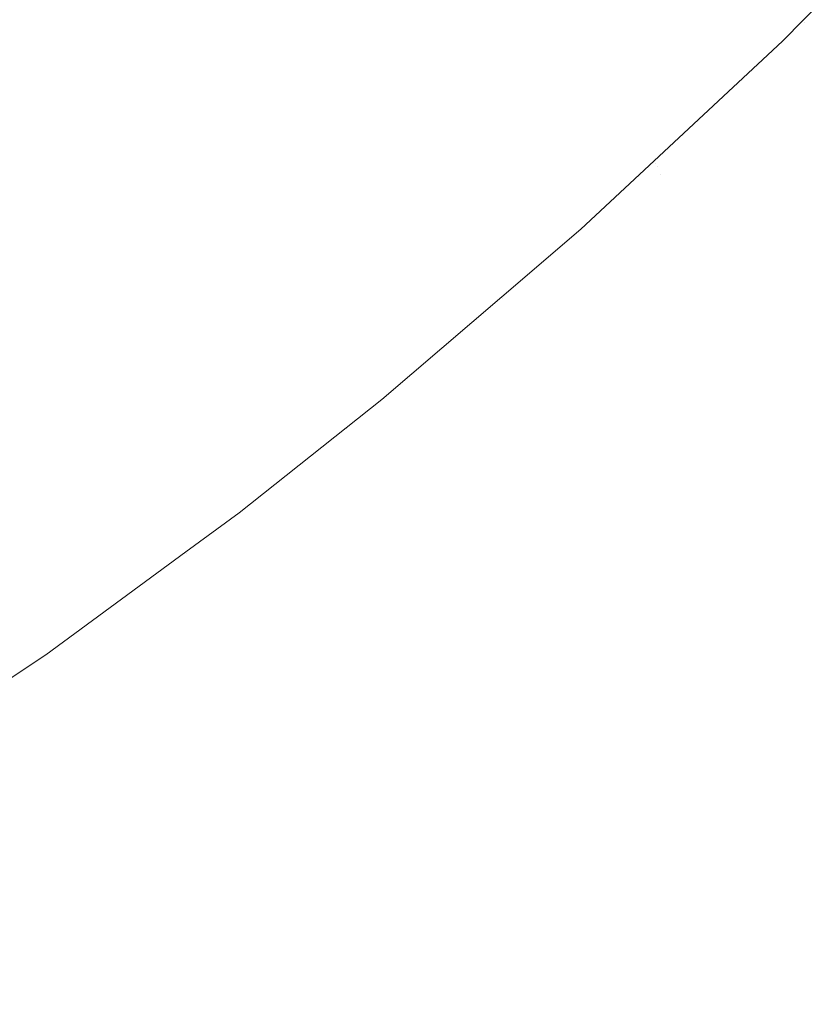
# Model space of a CAD drawing. Header units: centimetres. Extents: x -17.1 to 18.2, y 3.4 to 5.2.
# Tile 224 of 256: x 6.2813 to 6.2985, y 3.7112 to 3.7326. Entities that reach past the tile are written whole.
import ezdxf

# ---------------------------------------------------------------- set-up
doc = ezdxf.new("R2010")
doc.units = ezdxf.units.CM
doc.header["$LTSCALE"] = 2.54
doc.layers.add('Lucido design-1', color=7, linetype='Continuous')

# ---------------------------------------------------------------- blocks, each defined once
blk = doc.blocks.new('Gruppo-4-1')
at = {"color": 7, "linetype": 'Continuous', "lineweight": 9}
blk.add_3dface([(-17.020308, 5.100212, -1872.215514), (-17.020308, 3.500212, -1872.215514), (18.147234, 3.500212, -1872.215514), (18.147234, 5.100212, -1872.215514)], dxfattribs=at)
for points, invisible_edges in [([(18.147234, 5.100212, -1873.015514), (6.24222, 3.601209, -1873.015514), (6.247738, 3.602007, -1873.015514)], 9), ([(6.24222, 3.601209, -1873.015514), (18.147234, 5.100212, -1873.015514), (18.147234, 3.500212, -1873.015514)], 9), ([(18.147234, 5.100212, -1873.015514), (6.247738, 3.602007, -1873.015514), (6.250767, 3.602575, -1873.015514)], 9), ([(6.250767, 3.602575, -1873.015514), (6.253268, 3.603044, -1873.015514), (18.147234, 5.100212, -1873.015514)], 10), ([(18.147234, 5.100212, -1873.015514), (6.253268, 3.603044, -1873.015514), (6.258817, 3.604324, -1873.015514)], 9), ([(18.147234, 5.100212, -1873.015514), (6.258817, 3.604324, -1873.015514), (6.26439, 3.605856, -1873.015514)], 9), ([(18.147234, 5.100212, -1873.015514), (6.26439, 3.605856, -1873.015514), (6.269994, 3.607647, -1873.015514)], 9), ([(18.147234, 5.100212, -1873.015514), (6.269994, 3.607647, -1873.015514), (6.275634, 3.609711, -1873.015514)], 9), ([(18.147234, 5.100212, -1873.015514), (6.275634, 3.609711, -1873.015514), (6.281313, 3.612058, -1873.015514)], 9), ([(18.147234, 5.100212, -1873.015514), (6.281313, 3.612058, -1873.015514), (6.287038, 3.614703, -1873.015514)], 9), ([(18.147234, 5.100212, -1873.015514), (6.287038, 3.614703, -1873.015514), (6.292811, 3.617664, -1873.015514)], 9), ([(18.147234, 5.100212, -1873.015514), (6.292811, 3.617664, -1873.015514), (6.298004, 3.620601, -1873.015514), (6.298635, 3.620958, -1873.015514)], 9), ([(6.302271, 3.736661, -1872.915514), (6.298301, 3.732619, -1872.915514), (6.297845, 3.732155, -1872.715514), (6.301439, 3.735814, -1872.715514)], 10), ([(6.298301, 3.732619, -1872.915514), (6.302271, 3.736661, -1872.915514), (6.301473, 3.735758, -1872.918688), (6.298328, 3.732568, -1872.918688)], 14), ([(6.288463, 3.735292, -1872.67184), (6.285237, 3.732601, -1872.67184), (6.284884, 3.733599, -1872.669585), (6.288092, 3.736274, -1872.669585)], 15), ([(6.293966, 3.732284, -1872.690331), (6.293746, 3.732827, -1872.687998), (6.296915, 3.735845, -1872.687998), (6.297145, 3.735311, -1872.690331)], 15), ([(6.301444, 3.735819, -1872.713294), (6.301439, 3.735814, -1872.715514), (6.297845, 3.732155, -1872.715514), (6.298301, 3.732631, -1872.713294)], 13), ([(6.280883, 3.733238, -1872.665138), (6.284123, 3.735755, -1872.665138), (6.284513, 3.73465, -1872.66735), (6.281251, 3.732116, -1872.66735)], 15), ([(6.298328, 3.732568, -1872.918688), (6.301473, 3.735758, -1872.918688), (6.301532, 3.735628, -1872.921959), (6.298385, 3.732436, -1872.921959)], 15), ([(6.298385, 3.732436, -1872.921959), (6.301532, 3.735628, -1872.921959), (6.301636, 3.735402, -1872.925326), (6.298484, 3.732206, -1872.925326)], 15), ([(6.289456, 3.73267, -1872.678705), (6.292655, 3.735525, -1872.678705), (6.29296, 3.734772, -1872.681018), (6.289746, 3.731904, -1872.681018)], 15), ([(6.298551, 3.732051, -1872.927046), (6.298484, 3.732206, -1872.925326), (6.301636, 3.735402, -1872.925326), (6.301787, 3.735072, -1872.928788)], 15), ([(6.288815, 3.734365, -1872.674113), (6.28557, 3.731658, -1872.674113), (6.285237, 3.732601, -1872.67184), (6.288463, 3.735292, -1872.67184)], 15), ([(6.297145, 3.735311, -1872.690331), (6.297354, 3.734828, -1872.692664), (6.294165, 3.731791, -1872.692664), (6.293966, 3.732284, -1872.690331)], 15), ([(6.289746, 3.731904, -1872.681018), (6.29296, 3.734772, -1872.681018), (6.293243, 3.734071, -1872.683339), (6.290016, 3.731191, -1872.683339)], 15), ([(6.294344, 3.731349, -1872.694993), (6.294165, 3.731791, -1872.692664), (6.297354, 3.734828, -1872.692664), (6.297541, 3.734394, -1872.694993)], 15), ([(6.281251, 3.732116, -1872.66735), (6.284513, 3.73465, -1872.66735), (6.284884, 3.733599, -1872.669585), (6.281602, 3.731049, -1872.669585)], 15), ([(6.289145, 3.733491, -1872.676402), (6.285883, 3.73077, -1872.676402), (6.28557, 3.731658, -1872.674113), (6.288815, 3.734365, -1872.674113)], 15), ([(6.297541, 3.734394, -1872.694993), (6.297706, 3.73401, -1872.697318), (6.294502, 3.730958, -1872.697318), (6.294344, 3.731349, -1872.694993)], 15), ([(6.290016, 3.731191, -1872.683339), (6.293243, 3.734071, -1872.683339), (6.293505, 3.733423, -1872.685667), (6.290265, 3.730532, -1872.685667)], 15), ([(6.294641, 3.730616, -1872.699636), (6.294502, 3.730958, -1872.697318), (6.297706, 3.73401, -1872.697318), (6.297851, 3.733674, -1872.699636)], 15), ([(6.297851, 3.733674, -1872.699636), (6.297975, 3.733386, -1872.701944), (6.29476, 3.730323, -1872.701944), (6.294641, 3.730616, -1872.699636)], 15), ([(6.281602, 3.731049, -1872.669585), (6.284884, 3.733599, -1872.669585), (6.285237, 3.732601, -1872.67184), (6.281934, 3.730036, -1872.67184)], 15), ([(6.289456, 3.73267, -1872.678705), (6.286178, 3.729937, -1872.678705), (6.285883, 3.73077, -1872.676402), (6.289145, 3.733491, -1872.676402)], 15), ([(6.290265, 3.730532, -1872.685667), (6.293505, 3.733423, -1872.685667), (6.293746, 3.732827, -1872.687998), (6.290495, 3.729926, -1872.687998)], 15), ([(6.294859, 3.730077, -1872.704243), (6.29476, 3.730323, -1872.701944), (6.297975, 3.733386, -1872.701944), (6.298079, 3.733144, -1872.704243)], 15), ([(6.298079, 3.733144, -1872.704243), (6.298164, 3.732949, -1872.706529), (6.294939, 3.729878, -1872.706529), (6.294859, 3.730077, -1872.704243)], 15), ([(6.290704, 3.729373, -1872.690331), (6.290495, 3.729926, -1872.687998), (6.293746, 3.732827, -1872.687998), (6.293966, 3.732284, -1872.690331)], 15), ([(6.295001, 3.729726, -1872.7088), (6.294939, 3.729878, -1872.706529), (6.298164, 3.732949, -1872.706529), (6.298228, 3.7328, -1872.7088)], 15), ([(6.281934, 3.730036, -1872.67184), (6.285237, 3.732601, -1872.67184), (6.28557, 3.731658, -1872.674113), (6.282249, 3.729079, -1872.674113)], 15), ([(6.289746, 3.731904, -1872.681018), (6.286453, 3.729158, -1872.681018), (6.286178, 3.729937, -1872.678705), (6.289456, 3.73267, -1872.678705)], 15), ([(6.298228, 3.7328, -1872.7088), (6.298274, 3.732694, -1872.711056), (6.295045, 3.729618, -1872.711056), (6.295001, 3.729726, -1872.7088)], 15), ([(6.29507, 3.729554, -1872.713294), (6.295045, 3.729618, -1872.711056), (6.298274, 3.732694, -1872.711056), (6.298301, 3.732631, -1872.713294)], 15), ([(6.29507, 3.729554, -1872.713294), (6.298301, 3.732631, -1872.713294), (6.297845, 3.732155, -1872.715514)], 11), ([(6.297845, 3.732155, -1872.915514), (6.298301, 3.732619, -1872.915514), (6.298328, 3.732568, -1872.918688)], 10), ([(6.298301, 3.732619, -1872.915514), (6.297845, 3.732155, -1872.915514), (6.297845, 3.732155, -1872.715514)], 10), ([(6.297845, 3.732155, -1872.915514), (6.298328, 3.732568, -1872.918688), (6.295096, 3.72949, -1872.918688)], 11), ([(6.295119, 3.729435, -1872.920311), (6.295096, 3.72949, -1872.918688), (6.298328, 3.732568, -1872.918688), (6.298385, 3.732436, -1872.921959)], 15), ([(6.298385, 3.732436, -1872.921959), (6.295151, 3.729356, -1872.921959), (6.295119, 3.729435, -1872.920311)], 11), ([(6.295193, 3.729252, -1872.923631), (6.295151, 3.729356, -1872.921959), (6.298385, 3.732436, -1872.921959), (6.298484, 3.732206, -1872.925326)], 15), ([(6.293966, 3.732284, -1872.690331), (6.294165, 3.731791, -1872.692664), (6.290894, 3.728872, -1872.692664), (6.290704, 3.729373, -1872.690331)], 15), ([(6.298484, 3.732206, -1872.925326), (6.295245, 3.729121, -1872.925326), (6.295193, 3.729252, -1872.923631)], 11), ([(6.295309, 3.728964, -1872.927046), (6.295245, 3.729121, -1872.925326), (6.298484, 3.732206, -1872.925326), (6.298551, 3.732051, -1872.927046)], 15), ([(6.278085, 3.729164, -1872.668464), (6.277918, 3.729713, -1872.66735), (6.281251, 3.732116, -1872.66735), (6.281602, 3.731049, -1872.669585)], 15), ([(6.295096, 3.72949, -1872.918688), (6.295058, 3.729555, -1872.915514), (6.297845, 3.732155, -1872.915514)], 9), ([(6.295058, 3.729555, -1872.715514), (6.297845, 3.732155, -1872.715514), (6.297845, 3.732155, -1872.915514), (6.295058, 3.729555, -1872.915514)], 10), ([(6.297845, 3.732155, -1872.715514), (6.295058, 3.729555, -1872.715514), (6.29507, 3.729554, -1872.713294)], 10), ([(6.298551, 3.732051, -1872.927046), (6.298629, 3.731869, -1872.928788), (6.295384, 3.728778, -1872.928788), (6.295309, 3.728964, -1872.927046)], 15), ([(6.290016, 3.731191, -1872.683339), (6.286709, 3.728433, -1872.683339), (6.286453, 3.729158, -1872.681018), (6.289746, 3.731904, -1872.681018)], 15), ([(6.291064, 3.728422, -1872.694993), (6.290894, 3.728872, -1872.692664), (6.294165, 3.731791, -1872.692664), (6.294344, 3.731349, -1872.694993)], 15), ([(6.295472, 3.728563, -1872.930554), (6.295384, 3.728778, -1872.928788), (6.298629, 3.731869, -1872.928788), (6.298721, 3.731657, -1872.930554)], 15), ([(6.282249, 3.729079, -1872.674113), (6.28557, 3.731658, -1872.674113), (6.285883, 3.73077, -1872.676402), (6.282545, 3.728177, -1872.676402)], 15), ([(6.298721, 3.731657, -1872.930554), (6.298825, 3.731415, -1872.932342), (6.295571, 3.728316, -1872.932342), (6.295472, 3.728563, -1872.930554)], 15), ([(6.294344, 3.731349, -1872.694993), (6.294502, 3.730958, -1872.697318), (6.291215, 3.728024, -1872.697318), (6.291064, 3.728422, -1872.694993)], 15), ([(6.295684, 3.728038, -1872.934153), (6.295571, 3.728316, -1872.932342), (6.298825, 3.731415, -1872.932342), (6.298943, 3.731142, -1872.934153)], 15), ([(6.290265, 3.730532, -1872.685667), (6.286945, 3.727763, -1872.685667), (6.286709, 3.728433, -1872.683339), (6.290016, 3.731191, -1872.683339)], 15), ([(6.298943, 3.731142, -1872.934153), (6.299075, 3.730836, -1872.935985), (6.29581, 3.727726, -1872.935985), (6.295684, 3.728038, -1872.934153)], 15), ([(6.281602, 3.731049, -1872.669585), (6.278248, 3.72863, -1872.669585), (6.278085, 3.729164, -1872.668464)], 11), ([(6.278406, 3.728109, -1872.67071), (6.278248, 3.72863, -1872.669585), (6.281602, 3.731049, -1872.669585), (6.281934, 3.730036, -1872.67184)], 15), ([(6.291346, 3.727676, -1872.699636), (6.291215, 3.728024, -1872.697318), (6.294502, 3.730958, -1872.697318), (6.294641, 3.730616, -1872.699636)], 15), ([(6.282545, 3.728177, -1872.676402), (6.285883, 3.73077, -1872.676402), (6.286178, 3.729937, -1872.678705), (6.282823, 3.72733, -1872.678705)], 15), ([(6.29595, 3.72738, -1872.937837), (6.29581, 3.727726, -1872.935985), (6.299075, 3.730836, -1872.935985), (6.299222, 3.730496, -1872.937837)], 15), ([(6.290495, 3.729926, -1872.687998), (6.287163, 3.727147, -1872.687998), (6.286945, 3.727763, -1872.685667), (6.290265, 3.730532, -1872.685667)], 15), ([(6.294641, 3.730616, -1872.699636), (6.29476, 3.730323, -1872.701944), (6.291459, 3.727378, -1872.701944), (6.291346, 3.727676, -1872.699636)], 15), ([(6.299222, 3.730496, -1872.937837), (6.299384, 3.73012, -1872.939711), (6.296105, 3.726997, -1872.939711), (6.29595, 3.72738, -1872.937837)], 15), ([(6.291554, 3.727128, -1872.704243), (6.291459, 3.727378, -1872.701944), (6.29476, 3.730323, -1872.701944), (6.294859, 3.730077, -1872.704243)], 15), ([(6.281934, 3.730036, -1872.67184), (6.27856, 3.727603, -1872.67184), (6.278406, 3.728109, -1872.67071)], 11), ([(6.27871, 3.72711, -1872.672974), (6.27856, 3.727603, -1872.67184), (6.281934, 3.730036, -1872.67184), (6.282249, 3.729079, -1872.674113)], 15), ([(6.294859, 3.730077, -1872.704243), (6.294939, 3.729878, -1872.706529), (6.291631, 3.726926, -1872.706529), (6.291554, 3.727128, -1872.704243)], 15), ([(6.296274, 3.726578, -1872.941603), (6.296105, 3.726997, -1872.939711), (6.299384, 3.73012, -1872.939711), (6.299561, 3.729708, -1872.941603)], 15), ([(6.282823, 3.72733, -1872.678705), (6.286178, 3.729937, -1872.678705), (6.286453, 3.729158, -1872.681018), (6.283083, 3.72654, -1872.681018)], 15), ([(6.287362, 3.726585, -1872.690331), (6.287163, 3.727147, -1872.687998), (6.290495, 3.729926, -1872.687998), (6.290704, 3.729373, -1872.690331)], 15), ([(6.291689, 3.72677, -1872.7088), (6.291631, 3.726926, -1872.706529), (6.294939, 3.729878, -1872.706529), (6.295001, 3.729726, -1872.7088)], 15), ([(6.295001, 3.729726, -1872.7088), (6.295045, 3.729618, -1872.711056), (6.291731, 3.726661, -1872.711056), (6.291689, 3.72677, -1872.7088)], 15), ([(6.291755, 3.726596, -1872.713294), (6.291731, 3.726661, -1872.711056), (6.295045, 3.729618, -1872.711056), (6.29507, 3.729554, -1872.713294)], 15), ([(6.299561, 3.729708, -1872.941603), (6.299755, 3.729258, -1872.943514), (6.29646, 3.72612, -1872.943514), (6.296274, 3.726578, -1872.941603)], 15), ([(6.291755, 3.726596, -1872.713294), (6.29507, 3.729554, -1872.713294), (6.293464, 3.728068, -1872.715514)], 11), ([(6.293464, 3.728068, -1872.915514), (6.295096, 3.72949, -1872.918688), (6.291768, 3.726564, -1872.917089)], 11), ([(6.295096, 3.72949, -1872.918688), (6.29178, 3.726531, -1872.918688), (6.291768, 3.726564, -1872.917089)], 11), ([(6.291801, 3.726475, -1872.920311), (6.29178, 3.726531, -1872.918688), (6.295096, 3.72949, -1872.918688), (6.295119, 3.729435, -1872.920311)], 15), ([(6.295119, 3.729435, -1872.920311), (6.295151, 3.729356, -1872.921959), (6.291832, 3.726394, -1872.921959), (6.291801, 3.726475, -1872.920311)], 15), ([(6.293464, 3.728068, -1872.915514), (6.295058, 3.729555, -1872.915514), (6.295096, 3.72949, -1872.918688)], 10), ([(6.295058, 3.729555, -1872.915514), (6.293464, 3.728068, -1872.915514), (6.293464, 3.728068, -1872.715514), (6.295058, 3.729555, -1872.715514)], 10), ([(6.29507, 3.729554, -1872.713294), (6.295058, 3.729555, -1872.715514), (6.293464, 3.728068, -1872.715514)], 9), ([(6.290704, 3.729373, -1872.690331), (6.290894, 3.728872, -1872.692664), (6.287541, 3.726076, -1872.692664), (6.287362, 3.726585, -1872.690331)], 15), ([(6.291872, 3.726288, -1872.923631), (6.291832, 3.726394, -1872.921959), (6.295151, 3.729356, -1872.921959), (6.295193, 3.729252, -1872.923631)], 15), ([(6.295193, 3.729252, -1872.923631), (6.295245, 3.729121, -1872.925326), (6.291922, 3.726156, -1872.925326), (6.291872, 3.726288, -1872.923631)], 15), ([(6.296661, 3.725622, -1872.945443), (6.29646, 3.72612, -1872.943514), (6.299755, 3.729258, -1872.943514), (6.299966, 3.728769, -1872.945443)], 15), ([(6.282249, 3.729079, -1872.674113), (6.278856, 3.726632, -1872.674113), (6.27871, 3.72711, -1872.672974)], 11), ([(6.278997, 3.726167, -1872.675256), (6.278856, 3.726632, -1872.674113), (6.282249, 3.729079, -1872.674113), (6.282545, 3.728177, -1872.676402)], 15), ([(6.283083, 3.72654, -1872.681018), (6.286453, 3.729158, -1872.681018), (6.286709, 3.728433, -1872.683339), (6.283325, 3.725804, -1872.683339)], 15), ([(6.291983, 3.725995, -1872.927046), (6.291922, 3.726156, -1872.925326), (6.295245, 3.729121, -1872.925326), (6.295309, 3.728964, -1872.927046)], 15), ([(6.295309, 3.728964, -1872.927046), (6.295384, 3.728778, -1872.928788), (6.292054, 3.725806, -1872.928788), (6.291983, 3.725995, -1872.927046)], 15), ([(6.287703, 3.725619, -1872.694993), (6.287541, 3.726076, -1872.692664), (6.290894, 3.728872, -1872.692664), (6.291064, 3.728422, -1872.694993)], 15), ([(6.292137, 3.725587, -1872.930554), (6.292054, 3.725806, -1872.928788), (6.295384, 3.728778, -1872.928788), (6.295472, 3.728563, -1872.930554)], 15), ([(6.299966, 3.728769, -1872.945443), (6.300195, 3.72824, -1872.947388), (6.296879, 3.725082, -1872.947388), (6.296661, 3.725622, -1872.945443)], 15), ([(6.295472, 3.728563, -1872.930554), (6.295571, 3.728316, -1872.932342), (6.292232, 3.725336, -1872.932342), (6.292137, 3.725587, -1872.930554)], 15), ([(6.283325, 3.725804, -1872.683339), (6.286709, 3.728433, -1872.683339), (6.286945, 3.727763, -1872.685667), (6.283548, 3.725124, -1872.685667)], 15), ([(6.291064, 3.728422, -1872.694993), (6.291215, 3.728024, -1872.697318), (6.287846, 3.725214, -1872.697318), (6.287703, 3.725619, -1872.694993)], 15), ([(6.292339, 3.725053, -1872.934153), (6.292232, 3.725336, -1872.932342), (6.295571, 3.728316, -1872.932342), (6.295684, 3.728038, -1872.934153)], 15), ([(6.282545, 3.728177, -1872.676402), (6.279134, 3.725717, -1872.676402), (6.278997, 3.726167, -1872.675256)], 11), ([(6.279267, 3.725281, -1872.677552), (6.279134, 3.725717, -1872.676402), (6.282545, 3.728177, -1872.676402), (6.282823, 3.72733, -1872.678705)], 15), ([(6.297115, 3.7245, -1872.949348), (6.296879, 3.725082, -1872.947388), (6.300195, 3.72824, -1872.947388), (6.300441, 3.727668, -1872.949348)], 15), ([(6.287971, 3.724861, -1872.699636), (6.287846, 3.725214, -1872.697318), (6.291215, 3.728024, -1872.697318), (6.291346, 3.727676, -1872.699636)], 15), ([(6.291768, 3.726564, -1872.917089), (6.291744, 3.726597, -1872.915514), (6.293464, 3.728068, -1872.915514)], 9), ([(6.291744, 3.726597, -1872.715514), (6.293464, 3.728068, -1872.715514), (6.293464, 3.728068, -1872.915514), (6.291744, 3.726597, -1872.915514)], 10), ([(6.293464, 3.728068, -1872.715514), (6.291744, 3.726597, -1872.715514), (6.291755, 3.726596, -1872.713294)], 10), ([(6.295684, 3.728038, -1872.934153), (6.29581, 3.727726, -1872.935985), (6.292459, 3.724736, -1872.935985), (6.292339, 3.725053, -1872.934153)], 15), ([(6.283548, 3.725124, -1872.685667), (6.286945, 3.727763, -1872.685667), (6.287163, 3.727147, -1872.687998), (6.283754, 3.724499, -1872.687998)], 15), ([(6.291346, 3.727676, -1872.699636), (6.291459, 3.727378, -1872.701944), (6.288078, 3.724558, -1872.701944), (6.287971, 3.724861, -1872.699636)], 15), ([(6.292593, 3.724384, -1872.937837), (6.292459, 3.724736, -1872.935985), (6.29581, 3.727726, -1872.935985), (6.29595, 3.72738, -1872.937837)], 15), ([(6.300441, 3.727668, -1872.949348), (6.300706, 3.727053, -1872.951323), (6.297368, 3.723874, -1872.951323), (6.297115, 3.7245, -1872.949348)], 15), ([(6.282823, 3.72733, -1872.678705), (6.279395, 3.724858, -1872.678705), (6.279267, 3.725281, -1872.677552)], 11), ([(6.27952, 3.72445, -1872.67986), (6.279395, 3.724858, -1872.678705), (6.282823, 3.72733, -1872.678705), (6.283083, 3.72654, -1872.681018)], 15), ([(6.288167, 3.724304, -1872.704243), (6.288078, 3.724558, -1872.701944), (6.291459, 3.727378, -1872.701944), (6.291554, 3.727128, -1872.704243)], 15), ([(6.29595, 3.72738, -1872.937837), (6.296105, 3.726997, -1872.939711), (6.29274, 3.723995, -1872.939711), (6.292593, 3.724384, -1872.937837)], 15), ([(6.283754, 3.724499, -1872.687998), (6.287163, 3.727147, -1872.687998), (6.287362, 3.726585, -1872.690331), (6.283941, 3.723928, -1872.690331)], 15), ([(6.291554, 3.727128, -1872.704243), (6.291631, 3.726926, -1872.706529), (6.28824, 3.724098, -1872.706529), (6.288167, 3.724304, -1872.704243)], 15), ([(6.29764, 3.723203, -1872.953311), (6.297368, 3.723874, -1872.951323), (6.300706, 3.727053, -1872.951323), (6.30099, 3.726394, -1872.953311)], 15), ([(6.288296, 3.723941, -1872.7088), (6.28824, 3.724098, -1872.706529), (6.291631, 3.726926, -1872.706529), (6.291689, 3.72677, -1872.7088)], 15), ([(6.292902, 3.723568, -1872.941603), (6.29274, 3.723995, -1872.939711), (6.296105, 3.726997, -1872.939711), (6.296274, 3.726578, -1872.941603)], 15), ([(6.291689, 3.72677, -1872.7088), (6.291731, 3.726661, -1872.711056), (6.288335, 3.723829, -1872.711056), (6.288296, 3.723941, -1872.7088)], 15), ([(6.288358, 3.723763, -1872.713294), (6.288335, 3.723829, -1872.711056), (6.291731, 3.726661, -1872.711056), (6.291755, 3.726596, -1872.713294)], 15), ([(6.289136, 3.724366, -1872.715514), (6.288358, 3.723763, -1872.713294), (6.291755, 3.726596, -1872.713294)], 11), ([(6.289136, 3.724366, -1872.915514), (6.291744, 3.726597, -1872.915514), (6.291768, 3.726564, -1872.917089)], 10), ([(6.291744, 3.726597, -1872.915514), (6.289136, 3.724366, -1872.915514), (6.289136, 3.724366, -1872.715514), (6.291744, 3.726597, -1872.715514)], 10), ([(6.291755, 3.726596, -1872.713294), (6.291744, 3.726597, -1872.715514), (6.289136, 3.724366, -1872.715514)], 9), ([(6.283083, 3.72654, -1872.681018), (6.279639, 3.724056, -1872.681018), (6.27952, 3.72445, -1872.67986)], 11), ([(6.279755, 3.723676, -1872.682177), (6.279639, 3.724056, -1872.681018), (6.283083, 3.72654, -1872.681018), (6.283325, 3.725804, -1872.683339)], 15), ([(6.283941, 3.723928, -1872.690331), (6.287362, 3.726585, -1872.690331), (6.287541, 3.726076, -1872.692664), (6.284111, 3.723411, -1872.692664)], 15), ([(6.291768, 3.726564, -1872.917089), (6.28837, 3.72373, -1872.917089), (6.289136, 3.724366, -1872.915514)], 11), ([(6.291768, 3.726564, -1872.917089), (6.29178, 3.726531, -1872.918688), (6.288382, 3.723697, -1872.918688), (6.28837, 3.72373, -1872.917089)], 15), ([(6.288402, 3.72364, -1872.920311), (6.288382, 3.723697, -1872.918688), (6.29178, 3.726531, -1872.918688), (6.291801, 3.726475, -1872.920311)], 15), ([(6.291801, 3.726475, -1872.920311), (6.291832, 3.726394, -1872.921959), (6.288431, 3.723558, -1872.921959), (6.288402, 3.72364, -1872.920311)], 15), ([(6.288469, 3.72345, -1872.923631), (6.288431, 3.723558, -1872.921959), (6.291832, 3.726394, -1872.921959), (6.291872, 3.726288, -1872.923631)], 15), ([(6.296274, 3.726578, -1872.941603), (6.29646, 3.72612, -1872.943514), (6.293078, 3.723102, -1872.943514), (6.292902, 3.723568, -1872.941603)], 15), ([(6.30099, 3.726394, -1872.953311), (6.301294, 3.725689, -1872.955309), (6.29793, 3.722485, -1872.955309), (6.29764, 3.723203, -1872.953311)], 15), ([(6.291872, 3.726288, -1872.923631), (6.291922, 3.726156, -1872.925326), (6.288516, 3.723316, -1872.925326), (6.288469, 3.72345, -1872.923631)], 15), ([(6.284263, 3.722947, -1872.694993), (6.284111, 3.723411, -1872.692664), (6.287541, 3.726076, -1872.692664), (6.287703, 3.725619, -1872.694993)], 15), ([(6.288574, 3.723153, -1872.927046), (6.288516, 3.723316, -1872.925326), (6.291922, 3.726156, -1872.925326), (6.291983, 3.725995, -1872.927046)], 15), ([(6.291983, 3.725995, -1872.927046), (6.292054, 3.725806, -1872.928788), (6.288642, 3.722961, -1872.928788), (6.288574, 3.723153, -1872.927046)], 15), ([(6.29327, 3.722595, -1872.945443), (6.293078, 3.723102, -1872.943514), (6.29646, 3.72612, -1872.943514), (6.296661, 3.725622, -1872.945443)], 15), ([(6.283325, 3.725804, -1872.683339), (6.279866, 3.72331, -1872.683339), (6.279755, 3.723676, -1872.682177)], 11), ([(6.279974, 3.722958, -1872.684502), (6.279866, 3.72331, -1872.683339), (6.283325, 3.725804, -1872.683339), (6.283548, 3.725124, -1872.685667)], 15), ([(6.288721, 3.722738, -1872.930554), (6.288642, 3.722961, -1872.928788), (6.292054, 3.725806, -1872.928788), (6.292137, 3.725587, -1872.930554)], 15), ([(6.287703, 3.725619, -1872.694993), (6.287846, 3.725214, -1872.697318), (6.284398, 3.722536, -1872.697318), (6.284263, 3.722947, -1872.694993)], 15), ([(6.292137, 3.725587, -1872.930554), (6.292232, 3.725336, -1872.932342), (6.288811, 3.722483, -1872.932342), (6.288721, 3.722738, -1872.930554)], 15), ([(6.296661, 3.725622, -1872.945443), (6.296879, 3.725082, -1872.947388), (6.293478, 3.722046, -1872.947388), (6.29327, 3.722595, -1872.945443)], 15), ([(6.29824, 3.721719, -1872.957318), (6.29793, 3.722485, -1872.955309), (6.301294, 3.725689, -1872.955309), (6.301619, 3.724937, -1872.957318)], 15), ([(6.288912, 3.722195, -1872.934153), (6.288811, 3.722483, -1872.932342), (6.292232, 3.725336, -1872.932342), (6.292339, 3.725053, -1872.934153)], 15), ([(6.283548, 3.725124, -1872.685667), (6.280076, 3.72262, -1872.685667), (6.279974, 3.722958, -1872.684502)], 11), ([(6.280175, 3.722296, -1872.686832), (6.280076, 3.72262, -1872.685667), (6.283548, 3.725124, -1872.685667), (6.283754, 3.724499, -1872.687998)], 15), ([(6.284516, 3.722177, -1872.699636), (6.284398, 3.722536, -1872.697318), (6.287846, 3.725214, -1872.697318), (6.287971, 3.724861, -1872.699636)], 15), ([(6.292339, 3.725053, -1872.934153), (6.292459, 3.724736, -1872.935985), (6.289026, 3.721873, -1872.935985), (6.288912, 3.722195, -1872.934153)], 15), ([(6.293702, 3.721454, -1872.949348), (6.293478, 3.722046, -1872.947388), (6.296879, 3.725082, -1872.947388), (6.297115, 3.7245, -1872.949348)], 15), ([(6.301619, 3.724937, -1872.957318), (6.301964, 3.724136, -1872.959334), (6.29857, 3.720903, -1872.959334), (6.29824, 3.721719, -1872.957318)], 15), ([(6.287971, 3.724861, -1872.699636), (6.288078, 3.724558, -1872.701944), (6.284617, 3.721869, -1872.701944), (6.284516, 3.722177, -1872.699636)], 15), ([(6.289153, 3.721515, -1872.937837), (6.289026, 3.721873, -1872.935985), (6.292459, 3.724736, -1872.935985), (6.292593, 3.724384, -1872.937837)], 15), ([(6.283754, 3.724499, -1872.687998), (6.280269, 3.721986, -1872.687998), (6.280175, 3.722296, -1872.686832)], 11), ([(6.28036, 3.72169, -1872.689165), (6.280269, 3.721986, -1872.687998), (6.283754, 3.724499, -1872.687998), (6.283941, 3.723928, -1872.690331)], 15), ([(6.284702, 3.721611, -1872.704243), (6.284617, 3.721869, -1872.701944), (6.288078, 3.724558, -1872.701944), (6.288167, 3.724304, -1872.704243)], 15), ([(6.297115, 3.7245, -1872.949348), (6.297368, 3.723874, -1872.951323), (6.293943, 3.720817, -1872.951323), (6.293702, 3.721454, -1872.949348)], 15), ([(6.288167, 3.724304, -1872.704243), (6.28824, 3.724098, -1872.706529), (6.28477, 3.721403, -1872.706529), (6.284702, 3.721611, -1872.704243)], 15), ([(6.286032, 3.721907, -1872.915514), (6.289136, 3.724366, -1872.915514), (6.28837, 3.72373, -1872.917089)], 10), ([(6.286032, 3.721907, -1872.915514), (6.286032, 3.721907, -1872.715514), (6.289136, 3.724366, -1872.715514), (6.289136, 3.724366, -1872.915514)], 5), ([(6.288358, 3.723763, -1872.713294), (6.289136, 3.724366, -1872.715514), (6.286032, 3.721907, -1872.715514)], 9), ([(6.292593, 3.724384, -1872.937837), (6.29274, 3.723995, -1872.939711), (6.289292, 3.72112, -1872.939711), (6.289153, 3.721515, -1872.937837)], 15), ([(6.284823, 3.721243, -1872.7088), (6.28477, 3.721403, -1872.706529), (6.28824, 3.724098, -1872.706529), (6.288296, 3.723941, -1872.7088)], 15), ([(6.283941, 3.723928, -1872.690331), (6.280446, 3.721407, -1872.690331), (6.28036, 3.72169, -1872.689165)], 11), ([(6.280528, 3.721138, -1872.691498), (6.280446, 3.721407, -1872.690331), (6.283941, 3.723928, -1872.690331), (6.284111, 3.723411, -1872.692664)], 15), ([(6.288296, 3.723941, -1872.7088), (6.288335, 3.723829, -1872.711056), (6.28486, 3.72113, -1872.711056), (6.284823, 3.721243, -1872.7088)], 15), ([(6.284882, 3.721063, -1872.713294), (6.28486, 3.72113, -1872.711056), (6.288335, 3.723829, -1872.711056), (6.288358, 3.723763, -1872.713294)], 15), ([(6.289445, 3.720686, -1872.941603), (6.289292, 3.72112, -1872.939711), (6.29274, 3.723995, -1872.939711), (6.292902, 3.723568, -1872.941603)], 15), ([(6.294201, 3.720134, -1872.953311), (6.293943, 3.720817, -1872.951323), (6.297368, 3.723874, -1872.951323), (6.29764, 3.723203, -1872.953311)], 15), ([(6.286032, 3.721907, -1872.715514), (6.284882, 3.721063, -1872.713294), (6.288358, 3.723763, -1872.713294)], 11), ([(6.28837, 3.72373, -1872.917089), (6.284893, 3.721029, -1872.917089), (6.286032, 3.721907, -1872.915514)], 11), ([(6.28837, 3.72373, -1872.917089), (6.288382, 3.723697, -1872.918688), (6.284904, 3.720995, -1872.918688), (6.284893, 3.721029, -1872.917089)], 15), ([(6.284923, 3.720937, -1872.920311), (6.284904, 3.720995, -1872.918688), (6.288382, 3.723697, -1872.918688), (6.288402, 3.72364, -1872.920311)], 15), ([(6.288402, 3.72364, -1872.920311), (6.288431, 3.723558, -1872.921959), (6.284951, 3.720854, -1872.921959), (6.284923, 3.720937, -1872.920311)], 15), ([(6.284111, 3.723411, -1872.692664), (6.280605, 3.720883, -1872.692664), (6.280528, 3.721138, -1872.691498)], 11), ([(6.280679, 3.720641, -1872.693829), (6.280605, 3.720883, -1872.692664), (6.284111, 3.723411, -1872.692664), (6.284263, 3.722947, -1872.694993)], 15), ([(6.284987, 3.720745, -1872.923631), (6.284951, 3.720854, -1872.921959), (6.288431, 3.723558, -1872.921959), (6.288469, 3.72345, -1872.923631)], 15), ([(6.288469, 3.72345, -1872.923631), (6.288516, 3.723316, -1872.925326), (6.285031, 3.720608, -1872.925326), (6.284987, 3.720745, -1872.923631)], 15), ([(6.292902, 3.723568, -1872.941603), (6.293078, 3.723102, -1872.943514), (6.289613, 3.720212, -1872.943514), (6.289445, 3.720686, -1872.941603)], 15), ([(6.285086, 3.720443, -1872.927046), (6.285031, 3.720608, -1872.925326), (6.288516, 3.723316, -1872.925326), (6.288574, 3.723153, -1872.927046)], 15), ([(6.29764, 3.723203, -1872.953311), (6.29793, 3.722485, -1872.955309), (6.294478, 3.719404, -1872.955309), (6.294201, 3.720134, -1872.953311)], 15), ([(6.288574, 3.723153, -1872.927046), (6.288642, 3.722961, -1872.928788), (6.28515, 3.720248, -1872.928788), (6.285086, 3.720443, -1872.927046)], 15), ([(6.285224, 3.720021, -1872.930554), (6.28515, 3.720248, -1872.928788), (6.288642, 3.722961, -1872.928788), (6.288721, 3.722738, -1872.930554)], 15), ([(6.289795, 3.719697, -1872.945443), (6.289613, 3.720212, -1872.943514), (6.293078, 3.723102, -1872.943514), (6.29327, 3.722595, -1872.945443)], 15), ([(6.284263, 3.722947, -1872.694993), (6.280748, 3.720412, -1872.694993), (6.280679, 3.720641, -1872.693829)], 11), ([(6.280814, 3.720197, -1872.696156), (6.280748, 3.720412, -1872.694993), (6.284263, 3.722947, -1872.694993), (6.284398, 3.722536, -1872.697318)], 15), ([(6.284398, 3.722536, -1872.697318), (6.280875, 3.719996, -1872.697318), (6.280814, 3.720197, -1872.696156)], 11), ([(6.280986, 3.719631, -1872.699636), (6.280875, 3.719996, -1872.697318), (6.284398, 3.722536, -1872.697318), (6.284516, 3.722177, -1872.699636)], 15), ([(6.288721, 3.722738, -1872.930554), (6.288811, 3.722483, -1872.932342), (6.285309, 3.719763, -1872.932342), (6.285224, 3.720021, -1872.930554)], 15), ([(6.29327, 3.722595, -1872.945443), (6.293478, 3.722046, -1872.947388), (6.289992, 3.719139, -1872.947388), (6.289795, 3.719697, -1872.945443)], 15), ([(6.285405, 3.719471, -1872.934153), (6.285309, 3.719763, -1872.932342), (6.288811, 3.722483, -1872.932342), (6.288912, 3.722195, -1872.934153)], 15), ([(6.294773, 3.718625, -1872.957318), (6.294478, 3.719404, -1872.955309), (6.29793, 3.722485, -1872.955309), (6.29824, 3.721719, -1872.957318)], 15), ([(6.284516, 3.722177, -1872.699636), (6.284617, 3.721869, -1872.701944), (6.281081, 3.719319, -1872.701944), (6.280986, 3.719631, -1872.699636)], 15), ([(6.288912, 3.722195, -1872.934153), (6.289026, 3.721873, -1872.935985), (6.285513, 3.719143, -1872.935985), (6.285405, 3.719471, -1872.934153)], 15), ([(6.284893, 3.721029, -1872.917089), (6.284876, 3.721058, -1872.915514), (6.286032, 3.721907, -1872.915514)], 9), ([(6.284876, 3.721058, -1872.715514), (6.286032, 3.721907, -1872.715514), (6.286032, 3.721907, -1872.915514), (6.284876, 3.721058, -1872.915514)], 10), ([(6.286032, 3.721907, -1872.715514), (6.284876, 3.721058, -1872.715514), (6.284882, 3.721063, -1872.713294)], 10), ([(6.290204, 3.718538, -1872.949348), (6.289992, 3.719139, -1872.947388), (6.293478, 3.722046, -1872.947388), (6.293702, 3.721454, -1872.949348)], 15), ([(6.281161, 3.719058, -1872.704243), (6.281081, 3.719319, -1872.701944), (6.284617, 3.721869, -1872.701944), (6.284702, 3.721611, -1872.704243)], 15), ([(6.285632, 3.71878, -1872.937837), (6.285513, 3.719143, -1872.935985), (6.289026, 3.721873, -1872.935985), (6.289153, 3.721515, -1872.937837)], 15), ([(6.29824, 3.721719, -1872.957318), (6.29857, 3.720903, -1872.959334), (6.295087, 3.717795, -1872.959334), (6.294773, 3.718625, -1872.957318)], 15), ([(6.284702, 3.721611, -1872.704243), (6.28477, 3.721403, -1872.706529), (6.281225, 3.718846, -1872.706529), (6.281161, 3.719058, -1872.704243)], 15), ([(6.289153, 3.721515, -1872.937837), (6.289292, 3.72112, -1872.939711), (6.285764, 3.718378, -1872.939711), (6.285632, 3.71878, -1872.937837)], 15), ([(6.281274, 3.718684, -1872.7088), (6.281225, 3.718846, -1872.706529), (6.28477, 3.721403, -1872.706529), (6.284823, 3.721243, -1872.7088)], 15), ([(6.284823, 3.721243, -1872.7088), (6.28486, 3.72113, -1872.711056), (6.281309, 3.718569, -1872.711056), (6.281274, 3.718684, -1872.7088)], 15), ([(6.293702, 3.721454, -1872.949348), (6.293943, 3.720817, -1872.951323), (6.290433, 3.71789, -1872.951323), (6.290204, 3.718538, -1872.949348)], 15), ([(6.28133, 3.718501, -1872.713294), (6.281309, 3.718569, -1872.711056), (6.28486, 3.72113, -1872.711056), (6.284882, 3.721063, -1872.713294)], 15), ([(6.281828, 3.718821, -1872.715514), (6.28133, 3.718501, -1872.713294), (6.284882, 3.721063, -1872.713294)], 11), ([(6.284893, 3.721029, -1872.917089), (6.28134, 3.718467, -1872.917089), (6.281828, 3.718821, -1872.915514)], 11), ([(6.284893, 3.721029, -1872.917089), (6.284904, 3.720995, -1872.918688), (6.281351, 3.718433, -1872.918688), (6.28134, 3.718467, -1872.917089)], 15), ([(6.284882, 3.721063, -1872.713294), (6.284876, 3.721058, -1872.715514), (6.281828, 3.718821, -1872.715514)], 9), ([(6.281828, 3.718821, -1872.915514), (6.284876, 3.721058, -1872.915514), (6.284893, 3.721029, -1872.917089)], 10), ([(6.284876, 3.721058, -1872.915514), (6.281828, 3.718821, -1872.915514), (6.281828, 3.718821, -1872.715514), (6.284876, 3.721058, -1872.715514)], 10), ([(6.285909, 3.717938, -1872.941603), (6.285764, 3.718378, -1872.939711), (6.289292, 3.72112, -1872.939711), (6.289445, 3.720686, -1872.941603)], 15), ([(6.281369, 3.718374, -1872.920311), (6.281351, 3.718433, -1872.918688), (6.284904, 3.720995, -1872.918688), (6.284923, 3.720937, -1872.920311)], 15), ([(6.284923, 3.720937, -1872.920311), (6.284951, 3.720854, -1872.921959), (6.281394, 3.71829, -1872.921959), (6.281369, 3.718374, -1872.920311)], 15), ([(6.281428, 3.718179, -1872.923631), (6.281394, 3.71829, -1872.921959), (6.284951, 3.720854, -1872.921959), (6.284987, 3.720745, -1872.923631)], 15), ([(6.290678, 3.717196, -1872.953311), (6.290433, 3.71789, -1872.951323), (6.293943, 3.720817, -1872.951323), (6.294201, 3.720134, -1872.953311)], 15), ([(6.29542, 3.716914, -1872.961357), (6.295087, 3.717795, -1872.959334), (6.29857, 3.720903, -1872.959334), (6.29892, 3.720038, -1872.961357)], 15), ([(6.284987, 3.720745, -1872.923631), (6.285031, 3.720608, -1872.925326), (6.28147, 3.71804, -1872.925326), (6.281428, 3.718179, -1872.923631)], 15), ([(6.281521, 3.717872, -1872.927046), (6.28147, 3.71804, -1872.925326), (6.285031, 3.720608, -1872.925326), (6.285086, 3.720443, -1872.927046)], 15), ([(6.289445, 3.720686, -1872.941603), (6.289613, 3.720212, -1872.943514), (6.286067, 3.717457, -1872.943514), (6.285909, 3.717938, -1872.941603)], 15), ([(6.285086, 3.720443, -1872.927046), (6.28515, 3.720248, -1872.928788), (6.281582, 3.717674, -1872.928788), (6.281521, 3.717872, -1872.927046)], 15), ([(6.281651, 3.717445, -1872.930554), (6.281582, 3.717674, -1872.928788), (6.28515, 3.720248, -1872.928788), (6.285224, 3.720021, -1872.930554)], 15), ([(6.286238, 3.716934, -1872.945443), (6.286067, 3.717457, -1872.943514), (6.289613, 3.720212, -1872.943514), (6.289795, 3.719697, -1872.945443)], 15), ([(6.285224, 3.720021, -1872.930554), (6.285309, 3.719763, -1872.932342), (6.281731, 3.717183, -1872.932342), (6.281651, 3.717445, -1872.930554)], 15), ([(6.294201, 3.720134, -1872.953311), (6.294478, 3.719404, -1872.955309), (6.29094, 3.716454, -1872.955309), (6.290678, 3.717196, -1872.953311)], 15), ([(6.29892, 3.720038, -1872.961357), (6.299291, 3.71912, -1872.963384), (6.295774, 3.715981, -1872.963384), (6.29542, 3.716914, -1872.961357)], 15), ([(6.281821, 3.716886, -1872.934153), (6.281731, 3.717183, -1872.932342), (6.285309, 3.719763, -1872.932342), (6.285405, 3.719471, -1872.934153)], 15), ([(6.289795, 3.719697, -1872.945443), (6.289992, 3.719139, -1872.947388), (6.286424, 3.716368, -1872.947388), (6.286238, 3.716934, -1872.945443)], 15), ([(6.285405, 3.719471, -1872.934153), (6.285513, 3.719143, -1872.935985), (6.281922, 3.716554, -1872.935985), (6.281821, 3.716886, -1872.934153)], 15), ([(6.29122, 3.715662, -1872.957318), (6.29094, 3.716454, -1872.955309), (6.294478, 3.719404, -1872.955309), (6.294773, 3.718625, -1872.957318)], 15), ([(6.282035, 3.716186, -1872.937837), (6.281922, 3.716554, -1872.935985), (6.285513, 3.719143, -1872.935985), (6.285632, 3.71878, -1872.937837)], 15), ([(6.286625, 3.715757, -1872.949348), (6.286424, 3.716368, -1872.947388), (6.289992, 3.719139, -1872.947388), (6.290204, 3.718538, -1872.949348)], 15), ([(6.295774, 3.715981, -1872.963384), (6.299291, 3.71912, -1872.963384), (6.299684, 3.718149, -1872.965413), (6.296147, 3.714993, -1872.965413)], 15), ([(6.277653, 3.71627, -1872.7088), (6.277607, 3.716434, -1872.706529), (6.281225, 3.718846, -1872.706529), (6.281274, 3.718684, -1872.7088)], 15), ([(6.281274, 3.718684, -1872.7088), (6.281309, 3.718569, -1872.711056), (6.277686, 3.716153, -1872.711056), (6.277653, 3.71627, -1872.7088)], 15), ([(6.28133, 3.718501, -1872.713294), (6.281828, 3.718821, -1872.715514), (6.277711, 3.716063, -1872.715514), (6.277705, 3.716085, -1872.713294)], 13), ([(6.277715, 3.716051, -1872.917089), (6.277711, 3.716063, -1872.915514), (6.281828, 3.718821, -1872.915514), (6.28134, 3.718467, -1872.917089)], 13), ([(6.277711, 3.716063, -1872.715514), (6.281828, 3.718821, -1872.715514), (6.281828, 3.718821, -1872.915514), (6.277711, 3.716063, -1872.915514)], 10), ([(6.285632, 3.71878, -1872.937837), (6.285764, 3.718378, -1872.939711), (6.282159, 3.715778, -1872.939711), (6.282035, 3.716186, -1872.937837)], 15), ([(6.277705, 3.716085, -1872.713294), (6.277686, 3.716153, -1872.711056), (6.281309, 3.718569, -1872.711056), (6.28133, 3.718501, -1872.713294)], 15), ([(6.28134, 3.718467, -1872.917089), (6.281351, 3.718433, -1872.918688), (6.277725, 3.716016, -1872.918688), (6.277715, 3.716051, -1872.917089)], 15), ([(6.290204, 3.718538, -1872.949348), (6.290433, 3.71789, -1872.951323), (6.286841, 3.7151, -1872.951323), (6.286625, 3.715757, -1872.949348)], 15), ([(6.294773, 3.718625, -1872.957318), (6.295087, 3.717795, -1872.959334), (6.291518, 3.714819, -1872.959334), (6.29122, 3.715662, -1872.957318)], 15), ([(6.277741, 3.715956, -1872.920311), (6.277725, 3.716016, -1872.918688), (6.281351, 3.718433, -1872.918688), (6.281369, 3.718374, -1872.920311)], 15), ([(6.281369, 3.718374, -1872.920311), (6.281394, 3.71829, -1872.921959), (6.277765, 3.715871, -1872.921959), (6.277741, 3.715956, -1872.920311)], 15), ([(6.277797, 3.715758, -1872.923631), (6.277765, 3.715871, -1872.921959), (6.281394, 3.71829, -1872.921959), (6.281428, 3.718179, -1872.923631)], 15), ([(6.282294, 3.715332, -1872.941603), (6.282159, 3.715778, -1872.939711), (6.285764, 3.718378, -1872.939711), (6.285909, 3.717938, -1872.941603)], 15), ([(6.281428, 3.718179, -1872.923631), (6.28147, 3.71804, -1872.925326), (6.277836, 3.715618, -1872.925326), (6.277797, 3.715758, -1872.923631)], 15), ([(6.277884, 3.715448, -1872.927046), (6.277836, 3.715618, -1872.925326), (6.28147, 3.71804, -1872.925326), (6.281521, 3.717872, -1872.927046)], 15), ([(6.296147, 3.714993, -1872.965413), (6.299684, 3.718149, -1872.965413), (6.300098, 3.717125, -1872.967443), (6.296542, 3.713951, -1872.967443)], 15), ([(6.281521, 3.717872, -1872.927046), (6.281582, 3.717674, -1872.928788), (6.27794, 3.715247, -1872.928788), (6.277884, 3.715448, -1872.927046)], 15), ([(6.285909, 3.717938, -1872.941603), (6.286067, 3.717457, -1872.943514), (6.282443, 3.714844, -1872.943514), (6.282294, 3.715332, -1872.941603)], 15), ([(6.287072, 3.714395, -1872.953311), (6.286841, 3.7151, -1872.951323), (6.290433, 3.71789, -1872.951323), (6.290678, 3.717196, -1872.953311)], 15), ([(6.278006, 3.715015, -1872.930554), (6.27794, 3.715247, -1872.928788), (6.281582, 3.717674, -1872.928788), (6.281651, 3.717445, -1872.930554)], 15), ([(6.291834, 3.713924, -1872.961357), (6.291518, 3.714819, -1872.959334), (6.295087, 3.717795, -1872.959334), (6.29542, 3.716914, -1872.961357)], 15), ([(6.281651, 3.717445, -1872.930554), (6.281731, 3.717183, -1872.932342), (6.27808, 3.714749, -1872.932342), (6.278006, 3.715015, -1872.930554)], 15), ([(6.282604, 3.714314, -1872.945443), (6.282443, 3.714844, -1872.943514), (6.286067, 3.717457, -1872.943514), (6.286238, 3.716934, -1872.945443)], 15), ([(6.278164, 3.714448, -1872.934153), (6.27808, 3.714749, -1872.932342), (6.281731, 3.717183, -1872.932342), (6.281821, 3.716886, -1872.934153)], 15), ([(6.290678, 3.717196, -1872.953311), (6.29094, 3.716454, -1872.955309), (6.28732, 3.713641, -1872.955309), (6.287072, 3.714395, -1872.953311)], 15), ([(6.296542, 3.713951, -1872.967443), (6.300098, 3.717125, -1872.967443), (6.300535, 3.716045, -1872.96947), (6.296958, 3.712853, -1872.96947)], 15), ([(6.281821, 3.716886, -1872.934153), (6.281922, 3.716554, -1872.935985), (6.278259, 3.714112, -1872.935985), (6.278164, 3.714448, -1872.934153)], 15), ([(6.286238, 3.716934, -1872.945443), (6.286424, 3.716368, -1872.947388), (6.282779, 3.713739, -1872.947388), (6.282604, 3.714314, -1872.945443)], 15), ([(6.29542, 3.716914, -1872.961357), (6.295774, 3.715981, -1872.963384), (6.292169, 3.712975, -1872.963384), (6.291834, 3.713924, -1872.961357)], 15), ([(6.278364, 3.713738, -1872.937837), (6.278259, 3.714112, -1872.935985), (6.281922, 3.716554, -1872.935985), (6.282035, 3.716186, -1872.937837)], 15), ([(6.282968, 3.713119, -1872.949348), (6.282779, 3.713739, -1872.947388), (6.286424, 3.716368, -1872.947388), (6.286625, 3.715757, -1872.949348)], 15), ([(6.287584, 3.712837, -1872.957318), (6.28732, 3.713641, -1872.955309), (6.29094, 3.716454, -1872.955309), (6.29122, 3.715662, -1872.957318)], 15), ([(6.282035, 3.716186, -1872.937837), (6.282159, 3.715778, -1872.939711), (6.27848, 3.713326, -1872.939711), (6.278364, 3.713738, -1872.937837)], 15), ([(6.296147, 3.714993, -1872.965413), (6.292523, 3.711971, -1872.965413), (6.292169, 3.712975, -1872.963384), (6.295774, 3.715981, -1872.963384)], 15), ([(6.296958, 3.712853, -1872.96947), (6.300535, 3.716045, -1872.96947), (6.300995, 3.714909, -1872.971493), (6.297395, 3.711697, -1872.971493)], 15), ([(6.278607, 3.712873, -1872.941603), (6.27848, 3.713326, -1872.939711), (6.282159, 3.715778, -1872.939711), (6.282294, 3.715332, -1872.941603)], 15), ([(6.286625, 3.715757, -1872.949348), (6.286841, 3.7151, -1872.951323), (6.283171, 3.712453, -1872.951323), (6.282968, 3.713119, -1872.949348)], 15), ([(6.29122, 3.715662, -1872.957318), (6.291518, 3.714819, -1872.959334), (6.287865, 3.711981, -1872.959334), (6.287584, 3.712837, -1872.957318)], 15), ([(6.282294, 3.715332, -1872.941603), (6.282443, 3.714844, -1872.943514), (6.278745, 3.712379, -1872.943514), (6.278607, 3.712873, -1872.941603)], 15), ([(6.283388, 3.711738, -1872.953311), (6.283171, 3.712453, -1872.951323), (6.286841, 3.7151, -1872.951323), (6.287072, 3.714395, -1872.953311)], 15), ([(6.278896, 3.711842, -1872.945443), (6.278745, 3.712379, -1872.943514), (6.282443, 3.714844, -1872.943514), (6.282604, 3.714314, -1872.945443)], 15), ([(6.296542, 3.713951, -1872.967443), (6.292898, 3.710912, -1872.967443), (6.292523, 3.711971, -1872.965413), (6.296147, 3.714993, -1872.965413)], 15), ([(6.297395, 3.711697, -1872.971493), (6.300995, 3.714909, -1872.971493), (6.301477, 3.713716, -1872.973508), (6.297855, 3.710483, -1872.973508)], 15), ([(6.288164, 3.711072, -1872.961357), (6.287865, 3.711981, -1872.959334), (6.291518, 3.714819, -1872.959334), (6.291834, 3.713924, -1872.961357)], 15), ([(6.287072, 3.714395, -1872.953311), (6.28732, 3.713641, -1872.955309), (6.283621, 3.710974, -1872.955309), (6.283388, 3.711738, -1872.953311)], 15), ([(6.282604, 3.714314, -1872.945443), (6.282779, 3.713739, -1872.947388), (6.279059, 3.71126, -1872.947388), (6.278896, 3.711842, -1872.945443)], 15), ([(6.291834, 3.713924, -1872.961357), (6.292169, 3.712975, -1872.963384), (6.28848, 3.710109, -1872.963384), (6.288164, 3.711072, -1872.961357)], 15), ([(6.296958, 3.712853, -1872.96947), (6.293292, 3.709796, -1872.96947), (6.292898, 3.710912, -1872.967443), (6.296542, 3.713951, -1872.967443)], 15), ([(6.279236, 3.710632, -1872.949348), (6.279059, 3.71126, -1872.947388), (6.282779, 3.713739, -1872.947388), (6.282968, 3.713119, -1872.949348)], 15), ([(6.283869, 3.710158, -1872.957318), (6.283621, 3.710974, -1872.955309), (6.28732, 3.713641, -1872.955309), (6.287584, 3.712837, -1872.957318)], 15), ([(6.297855, 3.710483, -1872.973508), (6.301477, 3.713716, -1872.973508), (6.301983, 3.712465, -1872.975514), (6.298336, 3.709211, -1872.975514)], 15), ([(6.282968, 3.713119, -1872.949348), (6.283171, 3.712453, -1872.951323), (6.279425, 3.709956, -1872.951323), (6.279236, 3.710632, -1872.949348)], 15), ([(6.28848, 3.710109, -1872.963384), (6.292169, 3.712975, -1872.963384), (6.292523, 3.711971, -1872.965413), (6.288815, 3.70909, -1872.965413)], 15), ([(6.287584, 3.712837, -1872.957318), (6.287865, 3.711981, -1872.959334), (6.284133, 3.70929, -1872.959334), (6.283869, 3.710158, -1872.957318)], 15), ([(6.297395, 3.711697, -1872.971493), (6.293707, 3.708621, -1872.971493), (6.293292, 3.709796, -1872.96947), (6.296958, 3.712853, -1872.96947)], 15), ([(6.279628, 3.709232, -1872.953311), (6.279425, 3.709956, -1872.951323), (6.283171, 3.712453, -1872.951323), (6.283388, 3.711738, -1872.953311)], 15), ([(6.298841, 3.707879, -1872.977507), (6.298336, 3.709211, -1872.975514), (6.301983, 3.712465, -1872.975514), (6.302513, 3.711156, -1872.977507)], 15), ([(6.284414, 3.708368, -1872.961357), (6.284133, 3.70929, -1872.959334), (6.287865, 3.711981, -1872.959334), (6.288164, 3.711072, -1872.961357)], 15), ([(6.288815, 3.70909, -1872.965413), (6.292523, 3.711971, -1872.965413), (6.292898, 3.710912, -1872.967443), (6.289168, 3.708015, -1872.967443)], 15), ([(6.283388, 3.711738, -1872.953311), (6.283621, 3.710974, -1872.955309), (6.279846, 3.708457, -1872.955309), (6.279628, 3.709232, -1872.953311)], 15), ([(6.297855, 3.710483, -1872.973508), (6.294143, 3.707388, -1872.973508), (6.293707, 3.708621, -1872.971493), (6.297395, 3.711697, -1872.971493)], 15)]:
    blk.add_3dface(points, dxfattribs=dict(at, invisible_edges=invisible_edges))
blk = doc.blocks.new('Gruppo-5-1')
at = {"color": 7}
blk.add_blockref('Gruppo-4-1', (0, 0), dxfattribs=at)

msp = doc.modelspace()

# ---------------------------------------------------------------- block references
at = {"layer": 'Lucido design-1', "color": 7}
msp.add_blockref('Gruppo-5-1', (0, 0), dxfattribs=at)

doc.saveas('drawing.dxf')
